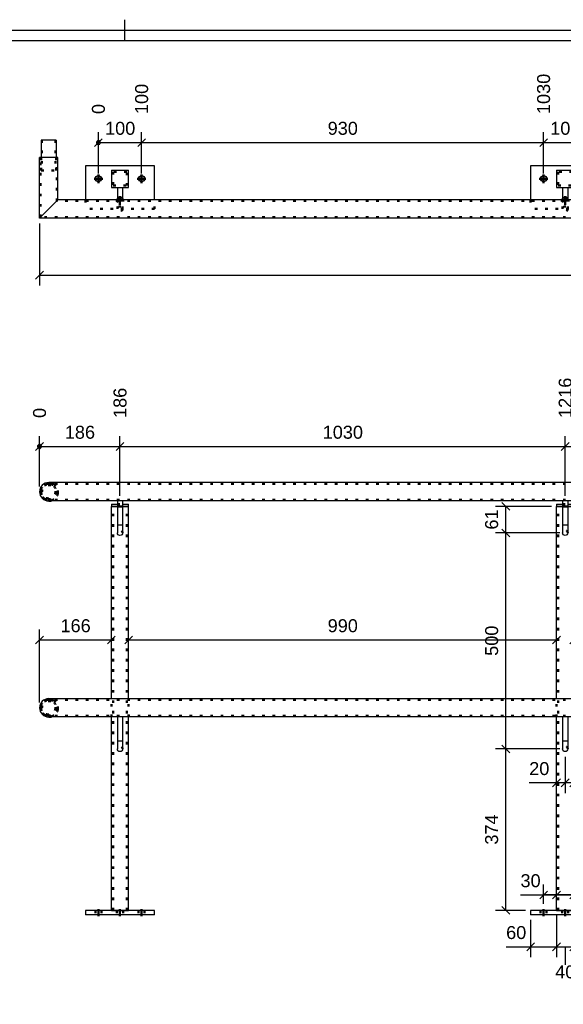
# Model space of a CAD drawing. Header units: millimetres. Extents: x -85 to 335, y 161 to 458.
# Tile 3 of 5: x 20 to 125, y 265 to 455. Entities that reach past the tile are written whole.
import ezdxf

# ---------------------------------------------------------------- set-up
doc = ezdxf.new("R2010")
doc.units = ezdxf.units.MM
doc.linetypes.add('DOT', pattern=[2, 0.5, -1.5])
doc.linetypes.add('STRICHPUNKT2', pattern=[18.5, 10, -4, 0.5, -4])
doc.layers.get('0').update_dxf_attribs({"linetype": 'CONTINUOUS'})
doc.layers.add('DIM49', color=4, linetype='CONTINUOUS')
doc.layers.add('TXT_DIM49', color=2, linetype='CONTINUOUS')
doc.layers.add('LE_ALL', color=7, linetype='CONTINUOUS', lineweight=50)
doc.styles.add('ARIAL', font='arial.ttf')

# ---------------------------------------------------------------- blocks, each defined once
blk = doc.blocks.new('DINA3_00002', base_point=(328.32, 167.7))
for p, q in [((40.32, 454.7), (40.32, 450.7)), ((-77.68, 450.7), (328.32, 450.7))]:
    blk.add_line(p, q)
blk.add_lwpolyline([(-79.68, 165.7), (-79.68, 452.7), (330.32, 452.7)])
blk = doc.blocks.new('_ZBL0022_00001')
blk.add_blockref('DINA3_00002', (328.32, 167.7))
blk = doc.blocks.new('Constructie buis 42.4x2.6_00085', base_point=(275.39, 419.74))
for p in [(27.49, 419.96), (275.39, 416.42)]:
    blk.add_line(p, (23.95, 416.42))
blk.add_lwpolyline([(275.39, 416.42), (275.39, 419.96), (27.49, 419.96)])
at = {"layer": 'LE_ALL', "color": 3, "linetype": 'DOT'}
for p, q in [((275.39, 419.74), (27.27, 419.74)), ((275.39, 416.64), (24.17, 416.64))]:
    blk.add_line(p, q, dxfattribs=at)
blk = doc.blocks.new('Constructie buis 42.4x2.6_00084')
blk.add_blockref('Constructie buis 42.4x2.6_00085', (275.39, 419.74))
blk = doc.blocks.new('Constructie buis 42.4x2.6_00087', base_point=(27.27, 419.74))
for p in [(27.49, 428.11), (23.95, 416.42)]:
    blk.add_line(p, (23.95, 428.11))
blk.add_lwpolyline([(23.95, 416.42), (27.49, 419.96), (27.49, 428.11)])
at = {"layer": 'LE_ALL', "color": 3, "linetype": 'DOT'}
for p, q in [((24.17, 416.64), (24.17, 428.11)), ((27.27, 419.74), (27.27, 428.11))]:
    blk.add_line(p, q, dxfattribs=at)
blk = doc.blocks.new('Constructie buis 42.4x2.6_00086')
blk.add_blockref('Constructie buis 42.4x2.6_00087', (27.27, 419.74))
blk = doc.blocks.new('Koker 40x40x4 EN 10219-2_00090', base_point=(38.14, 425.36))
at = {"layer": 'LE_ALL', "color": 3, "linetype": 'DOT'}
blk.add_lwpolyline([(38.14, 425.36), (38.14, 422.69), (40.8, 422.69), (40.8, 425.36)], close=True, dxfattribs=at)
blk = doc.blocks.new('Koker 40x40x4 EN 10219-2_00089')
blk.add_blockref('Koker 40x40x4 EN 10219-2_00090', (38.14, 425.36))
blk = doc.blocks.new('Massieve as 12_00092', base_point=(38.97, 418.19))
for p, q in [((38.97, 422.36), (39.97, 422.36)), ((38.97, 422.36), (38.97, 419.96)), ((39.97, 422.36), (39.97, 419.96))]:
    blk.add_line(p, q)
at = {"layer": 'LE_ALL', "color": 3, "linetype": 'DOT'}
for p, q in [((38.97, 419.96), (38.97, 419.69)), ((38.97, 419.69), (39.97, 419.69)), ((38.97, 418.19), (38.97, 419.69)), ((39.97, 419.96), (39.97, 419.69)), ((39.97, 418.19), (39.97, 419.69))]:
    blk.add_line(p, q, dxfattribs=at)
blk.add_circle((39.47, 418.19), 0.5, dxfattribs=at)
blk = doc.blocks.new('Massieve as 12_00091')
blk.add_blockref('Massieve as 12_00092', (38.97, 418.19))
blk = doc.blocks.new('Strip 40x5_00094', base_point=(37.8, 425.69))
for p, q in [((37.8, 425.69), (41.14, 425.69)), ((37.8, 425.69), (37.8, 422.36)), ((41.14, 422.36), (41.14, 425.69)), ((37.8, 422.36), (41.14, 422.36))]:
    blk.add_line(p, q)
blk = doc.blocks.new('Strip 40x5_00093')
blk.add_blockref('Strip 40x5_00094', (37.8, 425.69))
blk = doc.blocks.new('_D2', base_point=(44.89, 436.5))
at = {"layer": 'DIM49', "color": 1}
for p, q in [((43.64, 425.02), (43.64, 433)), ((42.89, 430.25), (44.39, 431.75)), ((35.3, 431), (43.64, 431))]:
    blk.add_line(p, q, dxfattribs=at)
at = {"layer": 'TXT_DIM49', "style": 'ARIAL'}
blk.add_text('100', height=2.5, rotation=90.0002, dxfattribs=at).set_placement((44.89, 436.5))
blk = doc.blocks.new('_D3', base_point=(122.39, 436.5))
at = {"layer": 'DIM49', "color": 1}
for p, q in [((121.14, 425.02), (121.14, 433)), ((120.39, 430.25), (121.89, 431.75)), ((35.3, 431), (121.14, 431))]:
    blk.add_line(p, q, dxfattribs=at)
at = {"layer": 'TXT_DIM49', "style": 'ARIAL'}
blk.add_text('1030', height=2.5, rotation=90.0002, dxfattribs=at).set_placement((122.39, 436.5))
blk = doc.blocks.new('_D4', base_point=(130.72, 436.5))
at = {"layer": 'DIM49', "color": 1}
for p, q in [((129.47, 425.02), (129.47, 433)), ((128.72, 430.25), (130.22, 431.75)), ((35.3, 431), (129.47, 431))]:
    blk.add_line(p, q, dxfattribs=at)
at = {"layer": 'TXT_DIM49', "style": 'ARIAL'}
blk.add_text('1130', height=2.5, rotation=90.0002, dxfattribs=at).set_placement((130.72, 436.5))
blk = doc.blocks.new('_D5', base_point=(208.22, 436.5))
at = {"layer": 'DIM49', "color": 1}
for p, q in [((206.97, 425.02), (206.97, 433)), ((206.22, 430.25), (207.72, 431.75)), ((35.3, 431), (206.97, 431))]:
    blk.add_line(p, q, dxfattribs=at)
at = {"layer": 'TXT_DIM49', "style": 'ARIAL'}
blk.add_text('2060', height=2.5, rotation=90.0002, dxfattribs=at).set_placement((208.22, 436.5))
blk = doc.blocks.new('_D6', base_point=(216.55, 436.5))
at = {"layer": 'DIM49', "color": 1}
for p, q in [((215.3, 425.02), (215.3, 433)), ((214.55, 430.25), (216.05, 431.75)), ((35.3, 431), (215.3, 431))]:
    blk.add_line(p, q, dxfattribs=at)
at = {"layer": 'TXT_DIM49', "style": 'ARIAL'}
blk.add_text('2160', height=2.5, rotation=90.0002, dxfattribs=at).set_placement((216.55, 436.5))
blk = doc.blocks.new('_D7', base_point=(36.55, 436.5))
at = {"layer": 'DIM49', "color": 1}
for p, q in [((35.3, 425.02), (35.3, 433)), ((35.65, 431.12), (34.95, 431.12)), ((35.49, 431.32), (35.12, 431.32)), ((35.67, 430.92), (34.94, 430.92)), ((35.05, 430.72), (35.56, 430.72))]:
    blk.add_line(p, q, dxfattribs=at)
blk.add_lwpolyline([(34.94, 430.9), (34.98, 430.81), (35.04, 430.73), (35.12, 430.67), (35.21, 430.64), (35.3, 430.62), (35.4, 430.64), (35.49, 430.67), (35.57, 430.73), (35.63, 430.81), (35.66, 430.9), (35.68, 431), (35.66, 431.1), (35.63, 431.19), (35.57, 431.26), (35.49, 431.32), (35.4, 431.36), (35.3, 431.37), (35.21, 431.36), (35.12, 431.32), (35.04, 431.26), (34.98, 431.19), (34.94, 431.1), (34.93, 431)], close=True, dxfattribs=at)
at = {"layer": 'TXT_DIM49', "style": 'ARIAL'}
blk.add_text('0', height=2.5, rotation=90.0002, dxfattribs=at).set_placement((36.55, 436.5))
blk = doc.blocks.new('_D8', base_point=(36.59, 432.5))
at = {"layer": 'DIM49', "color": 1}
for p, q in [((35.3, 425.02), (35.3, 433)), ((43.64, 425.02), (43.64, 433)), ((36.05, 431.75), (34.55, 430.25)), ((42.89, 430.25), (44.39, 431.75)), ((35.3, 431), (43.64, 431))]:
    blk.add_line(p, q, dxfattribs=at)
at = {"layer": 'TXT_DIM49', "style": 'ARIAL'}
blk.add_text('100', height=2.5, dxfattribs=at).set_placement((36.59, 432.5))
blk = doc.blocks.new('_D9', base_point=(79.51, 432.5))
at = {"layer": 'DIM49', "color": 1}
for p, q in [((43.64, 425.02), (43.64, 433)), ((121.14, 425.02), (121.14, 433)), ((44.39, 431.75), (42.89, 430.25)), ((120.39, 430.25), (121.89, 431.75)), ((43.64, 431), (121.14, 431))]:
    blk.add_line(p, q, dxfattribs=at)
at = {"layer": 'TXT_DIM49', "style": 'ARIAL'}
blk.add_text('930', height=2.5, dxfattribs=at).set_placement((79.51, 432.5))
blk = doc.blocks.new('_D10', base_point=(122.42, 432.5))
at = {"layer": 'DIM49', "color": 1}
for p, q in [((121.14, 425.02), (121.14, 433)), ((129.47, 425.02), (129.47, 433)), ((121.89, 431.75), (120.39, 430.25)), ((128.72, 430.25), (130.22, 431.75)), ((121.14, 431), (129.47, 431))]:
    blk.add_line(p, q, dxfattribs=at)
at = {"layer": 'TXT_DIM49', "style": 'ARIAL'}
blk.add_text('100', height=2.5, dxfattribs=at).set_placement((122.42, 432.5))
blk = doc.blocks.new('_D11', base_point=(165.34, 432.5))
at = {"layer": 'DIM49', "color": 1}
for p, q in [((129.47, 425.02), (129.47, 433)), ((206.97, 425.02), (206.97, 433)), ((130.22, 431.75), (128.72, 430.25)), ((206.22, 430.25), (207.72, 431.75)), ((129.47, 431), (206.97, 431))]:
    blk.add_line(p, q, dxfattribs=at)
at = {"layer": 'TXT_DIM49', "style": 'ARIAL'}
blk.add_text('930', height=2.5, dxfattribs=at).set_placement((165.34, 432.5))
blk = doc.blocks.new('_D12', base_point=(208.26, 432.5))
at = {"layer": 'DIM49', "color": 1}
for p, q in [((206.97, 425.02), (206.97, 433)), ((215.3, 425.02), (215.3, 433)), ((207.72, 431.75), (206.22, 430.25)), ((214.55, 430.25), (216.05, 431.75)), ((206.97, 431), (215.3, 431))]:
    blk.add_line(p, q, dxfattribs=at)
at = {"layer": 'TXT_DIM49', "style": 'ARIAL'}
blk.add_text('100', height=2.5, dxfattribs=at).set_placement((208.26, 432.5))
blk = doc.blocks.new('Strip 100x10_00096', base_point=(39.97, 420.16))
for p, q in [((32.8, 426.52), (32.8, 419.96)), ((46.14, 426.52), (32.8, 426.52)), ((46.14, 419.96), (46.14, 426.52)), ((40.04, 419.96), (39.97, 420.16))]:
    blk.add_line(p, q)
blk.add_lwpolyline([(38.97, 420.16, 0.092467), (38.89, 419.96)], format="xyb")
for centre in [(35.3, 424.02), (43.64, 424.02)]:
    blk.add_circle(centre, 0.583)
at = {"layer": 'LE_ALL', "color": 3, "linetype": 'DOT'}
for p, q in [((32.8, 419.96), (32.8, 418.19)), ((46.14, 418.19), (46.14, 419.96)), ((46.14, 418.19), (32.8, 418.19))]:
    blk.add_line(p, q, dxfattribs=at)
for points in [[(38.89, 419.96, 1.18903), (40.04, 419.96)], [(39.97, 420.16, 0.263265), (39.47, 420.44, 0.263265), (38.97, 420.16)]]:
    blk.add_lwpolyline(points, format="xyb", dxfattribs=at)
for name, p in [('_D3', (122.39, 436.5)), ('_D4', (130.72, 436.5)), ('_D5', (208.22, 436.5)), ('_D6', (216.55, 436.5)), ('_D2', (44.89, 436.5)), ('_D7', (36.55, 436.5)), ('_D8', (36.59, 432.5)), ('_D9', (79.51, 432.5)), ('_D10', (122.42, 432.5)), ('_D11', (165.34, 432.5)), ('_D12', (208.26, 432.5))]:
    blk.add_blockref(name, p)
blk = doc.blocks.new('_00098', base_point=(35.3, 424.02))
at = {"layer": 'LE_ALL', "color": 1, "linetype": 'STRICHPUNKT2'}
for p, q in [((35.3, 424.02), (34.47, 424.02)), ((35.3, 424.02), (34.47, 424.02)), ((35.3, 424.02), (35.3, 424.86)), ((35.3, 424.02), (35.3, 424.86)), ((35.3, 424.02), (35.3, 423.19)), ((35.3, 424.02), (36.14, 424.02)), ((35.3, 424.02), (35.3, 423.19)), ((35.3, 424.02), (36.14, 424.02)), ((43.64, 424.02), (42.8, 424.02)), ((43.64, 424.02), (42.8, 424.02)), ((43.64, 424.02), (43.64, 424.86)), ((43.64, 424.02), (43.64, 424.86)), ((43.64, 424.02), (43.64, 423.19)), ((43.64, 424.02), (44.47, 424.02)), ((43.64, 424.02), (43.64, 423.19)), ((43.64, 424.02), (44.47, 424.02)), ((39.47, 419.86), (38.64, 419.86)), ((39.47, 419.86), (38.64, 419.86)), ((39.47, 419.86), (39.47, 420.69)), ((39.47, 419.86), (39.47, 420.69)), ((39.47, 419.86), (40.3, 419.86)), ((39.47, 419.86), (39.47, 419.02)), ((39.47, 419.86), (40.3, 419.86)), ((39.47, 419.86), (39.47, 419.02))]:
    blk.add_line(p, q, dxfattribs=at)
blk = doc.blocks.new('_00097')
blk.add_blockref('_00098', (35.3, 424.02))
blk = doc.blocks.new('Strip 100x10_00095')
for name, p in [('Strip 100x10_00096', (39.97, 420.16)), ('_00097', (0, 0))]:
    blk.add_blockref(name, p)
blk = doc.blocks.new('Baluster_00088')
for name in ['Strip 100x10_00095', 'Strip 40x5_00093', 'Koker 40x40x4 EN 10219-2_00089', 'Massieve as 12_00091']:
    blk.add_blockref(name, (0, 0))
blk = doc.blocks.new('Koker 40x40x4 EN 10219-2_00101', base_point=(123.97, 425.36))
at = {"layer": 'LE_ALL', "color": 3, "linetype": 'DOT'}
blk.add_lwpolyline([(123.97, 425.36), (123.97, 422.69), (126.64, 422.69), (126.64, 425.36)], close=True, dxfattribs=at)
blk = doc.blocks.new('Koker 40x40x4 EN 10219-2_00100')
blk.add_blockref('Koker 40x40x4 EN 10219-2_00101', (123.97, 425.36))
blk = doc.blocks.new('Massieve as 12_00103', base_point=(124.8, 418.19))
for p, q in [((124.8, 422.36), (125.8, 422.36)), ((124.8, 422.36), (124.8, 419.96)), ((125.8, 422.36), (125.8, 419.96))]:
    blk.add_line(p, q)
at = {"layer": 'LE_ALL', "color": 3, "linetype": 'DOT'}
for p, q in [((124.8, 419.96), (124.8, 419.69)), ((124.8, 419.69), (125.8, 419.69)), ((124.8, 418.19), (124.8, 419.69)), ((125.8, 419.96), (125.8, 419.69)), ((125.8, 418.19), (125.8, 419.69))]:
    blk.add_line(p, q, dxfattribs=at)
blk.add_circle((125.3, 418.19), 0.5, dxfattribs=at)
blk = doc.blocks.new('Massieve as 12_00102')
blk.add_blockref('Massieve as 12_00103', (124.8, 418.19))
blk = doc.blocks.new('Strip 40x5_00105', base_point=(123.64, 425.69))
for p, q in [((123.64, 425.69), (126.97, 425.69)), ((123.64, 425.69), (123.64, 422.36)), ((126.97, 422.36), (126.97, 425.69)), ((123.64, 422.36), (126.97, 422.36))]:
    blk.add_line(p, q)
blk = doc.blocks.new('Strip 40x5_00104')
blk.add_blockref('Strip 40x5_00105', (123.64, 425.69))
blk = doc.blocks.new('Strip 100x10_00107', base_point=(125.8, 420.16))
for p, q in [((118.64, 426.52), (118.64, 419.96)), ((131.97, 426.52), (118.64, 426.52)), ((131.97, 419.96), (131.97, 426.52)), ((125.88, 419.96), (125.8, 420.16))]:
    blk.add_line(p, q)
blk.add_lwpolyline([(124.8, 420.16, 0.092467), (124.73, 419.96)], format="xyb")
for centre in [(121.14, 424.02), (129.47, 424.02)]:
    blk.add_circle(centre, 0.583)
at = {"layer": 'LE_ALL', "color": 3, "linetype": 'DOT'}
for p, q in [((118.64, 419.96), (118.64, 418.19)), ((131.97, 418.19), (131.97, 419.96)), ((131.97, 418.19), (118.64, 418.19))]:
    blk.add_line(p, q, dxfattribs=at)
for points in [[(124.73, 419.96, 1.18903), (125.88, 419.96)], [(125.8, 420.16, 0.263265), (125.3, 420.44, 0.263265), (124.8, 420.16)]]:
    blk.add_lwpolyline(points, format="xyb", dxfattribs=at)
blk = doc.blocks.new('_00109', base_point=(121.14, 424.02))
at = {"layer": 'LE_ALL', "color": 1, "linetype": 'STRICHPUNKT2'}
for p, q in [((121.14, 424.02), (120.3, 424.02)), ((121.14, 424.02), (120.3, 424.02)), ((121.14, 424.02), (121.14, 424.86)), ((121.14, 424.02), (121.14, 424.86)), ((121.14, 424.02), (121.14, 423.19)), ((121.14, 424.02), (121.97, 424.02)), ((121.14, 424.02), (121.14, 423.19)), ((121.14, 424.02), (121.97, 424.02)), ((129.47, 424.02), (128.64, 424.02)), ((129.47, 424.02), (128.64, 424.02)), ((129.47, 424.02), (129.47, 424.86)), ((129.47, 424.02), (129.47, 424.86)), ((129.47, 424.02), (129.47, 423.19)), ((129.47, 424.02), (130.3, 424.02)), ((129.47, 424.02), (129.47, 423.19)), ((129.47, 424.02), (130.3, 424.02)), ((125.3, 419.86), (124.47, 419.86)), ((125.3, 419.86), (124.47, 419.86)), ((125.3, 419.86), (125.3, 420.69)), ((125.3, 419.86), (125.3, 420.69)), ((125.3, 419.86), (126.14, 419.86)), ((125.3, 419.86), (125.3, 419.02)), ((125.3, 419.86), (126.14, 419.86)), ((125.3, 419.86), (125.3, 419.02))]:
    blk.add_line(p, q, dxfattribs=at)
blk = doc.blocks.new('_00108')
blk.add_blockref('_00109', (121.14, 424.02))
blk = doc.blocks.new('Strip 100x10_00106')
for name, p in [('Strip 100x10_00107', (125.8, 420.16)), ('_00108', (0, 0))]:
    blk.add_blockref(name, p)
blk = doc.blocks.new('Baluster_00099')
for name in ['Strip 100x10_00106', 'Strip 40x5_00104', 'Koker 40x40x4 EN 10219-2_00100', 'Massieve as 12_00102']:
    blk.add_blockref(name, (0, 0))
blk = doc.blocks.new('Constructie buis 35x2_00122', base_point=(24.43, 431.44))
for p, q in [((27.18, 431.44), (24.26, 431.44)), ((24.26, 431.44), (24.26, 428.11)), ((27.18, 431.44), (27.18, 428.11))]:
    blk.add_line(p, q)
at = {"layer": 'LE_ALL', "color": 3, "linetype": 'DOT'}
for p, q in [((24.43, 431.44), (24.43, 425.61)), ((27.01, 431.44), (27.01, 425.61)), ((24.26, 428.11), (24.26, 425.61)), ((27.18, 428.11), (27.18, 425.61)), ((24.26, 425.61), (27.18, 425.61))]:
    blk.add_line(p, q, dxfattribs=at)
blk = doc.blocks.new('Constructie buis 35x2_00121')
blk.add_blockref('Constructie buis 35x2_00122', (24.43, 431.44))
blk = doc.blocks.new('Hekwerk verdieping_00083')
for name in ['Baluster_00088', 'Constructie buis 35x2_00121', 'Constructie buis 42.4x2.6_00086', 'Baluster_00099', 'Constructie buis 42.4x2.6_00084']:
    blk.add_blockref(name, (0, 0))
blk = doc.blocks.new('Smits Agro_00082')
blk.add_blockref('Hekwerk verdieping_00083', (0, 0))
blk = doc.blocks.new('Nijverdal_00081')
blk.add_blockref('Smits Agro_00082', (0, 0))
blk = doc.blocks.new('_A3D0049_00080')
blk.add_blockref('Nijverdal_00081', (0, 0))
blk = doc.blocks.new('_ANS0049_00079')
blk.add_blockref('_A3D0049_00080', (0, 0))
blk = doc.blocks.new('Constructie buis 42.4x2.6_00129', base_point=(25.72, 362.11))
blk.add_line((275.39, 361.9), (25.72, 361.9))
blk.add_lwpolyline([(275.39, 361.9), (275.39, 365.43), (25.72, 365.43)])
blk.add_arc((25.72, 363.66), 1.77, 90, -90)
at = {"layer": 'LE_ALL', "color": 3, "linetype": 'DOT'}
blk.add_line((275.39, 362.11), (25.72, 362.11), dxfattribs=at)
blk.add_lwpolyline([(275.39, 365.21), (25.72, 365.21, -1), (25.72, 362.11)], format="xyb", dxfattribs=at)
for radius, start, end in [(1.55, 90, -90), (1.77, -90, 90)]:
    blk.add_arc((25.72, 363.66), radius, start, end, dxfattribs=at)
blk = doc.blocks.new('Constructie buis 42.4x2.6_00128')
blk.add_blockref('Constructie buis 42.4x2.6_00129', (25.72, 362.11))
blk = doc.blocks.new('_D13', base_point=(40.72, 377.89))
at = {"layer": 'DIM49', "color": 1}
for p, q in [((39.47, 362.9), (39.47, 374.39)), ((23.95, 372.39), (39.47, 372.39)), ((38.72, 371.64), (40.22, 373.14))]:
    blk.add_line(p, q, dxfattribs=at)
at = {"layer": 'TXT_DIM49', "style": 'ARIAL'}
blk.add_text('186', height=2.5, rotation=90.0002, dxfattribs=at).set_placement((40.72, 377.89))
blk = doc.blocks.new('_D14', base_point=(126.55, 377.89))
at = {"layer": 'DIM49', "color": 1}
for p, q in [((125.3, 362.9), (125.3, 374.39)), ((23.95, 372.39), (125.3, 372.39)), ((124.55, 371.64), (126.05, 373.14))]:
    blk.add_line(p, q, dxfattribs=at)
at = {"layer": 'TXT_DIM49', "style": 'ARIAL'}
blk.add_text('1216', height=2.5, rotation=90.0002, dxfattribs=at).set_placement((126.55, 377.89))
blk = doc.blocks.new('_D15', base_point=(212.39, 377.89))
at = {"layer": 'DIM49', "color": 1}
for p, q in [((211.14, 362.9), (211.14, 374.39)), ((23.95, 372.39), (211.14, 372.39)), ((210.39, 371.64), (211.89, 373.14))]:
    blk.add_line(p, q, dxfattribs=at)
at = {"layer": 'TXT_DIM49', "style": 'ARIAL'}
blk.add_text('2246', height=2.5, rotation=90.0002, dxfattribs=at).set_placement((212.39, 377.89))
blk = doc.blocks.new('_D16', base_point=(276.64, 377.89))
at = {"layer": 'DIM49', "color": 1}
blk.add_line((23.95, 372.39), (275.39, 372.39), dxfattribs=at)
blk = doc.blocks.new('_D17', base_point=(25.2, 377.89))
at = {"layer": 'DIM49', "color": 1}
for p, q in [((23.95, 364.66), (23.95, 374.39)), ((24.32, 372.32), (23.59, 372.32)), ((24.3, 372.52), (23.6, 372.52)), ((24.14, 372.72), (23.77, 372.72)), ((23.7, 372.12), (24.21, 372.12))]:
    blk.add_line(p, q, dxfattribs=at)
blk.add_lwpolyline([(23.59, 372.3), (23.63, 372.21), (23.69, 372.13), (23.77, 372.07), (23.86, 372.03), (23.95, 372.02), (24.05, 372.03), (24.14, 372.07), (24.22, 372.13), (24.28, 372.21), (24.32, 372.3), (24.33, 372.39), (24.32, 372.49), (24.28, 372.58), (24.22, 372.66), (24.14, 372.72), (24.05, 372.76), (23.95, 372.77), (23.86, 372.76), (23.77, 372.72), (23.69, 372.66), (23.63, 372.58), (23.59, 372.49), (23.58, 372.39)], close=True, dxfattribs=at)
at = {"layer": 'TXT_DIM49', "style": 'ARIAL'}
blk.add_text('0', height=2.5, rotation=90.0002, dxfattribs=at).set_placement((25.2, 377.89))
blk = doc.blocks.new('_D18', base_point=(28.83, 373.89))
at = {"layer": 'DIM49', "color": 1}
for p, q in [((23.95, 364.66), (23.95, 374.39)), ((39.47, 362.9), (39.47, 374.39)), ((24.7, 373.14), (23.2, 371.64)), ((23.95, 372.39), (39.47, 372.39)), ((38.72, 371.64), (40.22, 373.14))]:
    blk.add_line(p, q, dxfattribs=at)
at = {"layer": 'TXT_DIM49', "style": 'ARIAL'}
blk.add_text('186', height=2.5, dxfattribs=at).set_placement((28.83, 373.89))
blk = doc.blocks.new('_D19', base_point=(78.55, 373.89))
at = {"layer": 'DIM49', "color": 1}
for p, q in [((39.47, 362.9), (39.47, 374.39)), ((125.3, 362.9), (125.3, 374.39)), ((40.22, 373.14), (38.72, 371.64)), ((39.47, 372.39), (125.3, 372.39)), ((124.55, 371.64), (126.05, 373.14))]:
    blk.add_line(p, q, dxfattribs=at)
at = {"layer": 'TXT_DIM49', "style": 'ARIAL'}
blk.add_text('1030', height=2.5, dxfattribs=at).set_placement((78.55, 373.89))
blk = doc.blocks.new('_D20', base_point=(164.38, 373.89))
at = {"layer": 'DIM49', "color": 1}
for p, q in [((125.3, 362.9), (125.3, 374.39)), ((211.14, 362.9), (211.14, 374.39)), ((126.05, 373.14), (124.55, 371.64)), ((125.3, 372.39), (211.14, 372.39)), ((210.39, 371.64), (211.89, 373.14))]:
    blk.add_line(p, q, dxfattribs=at)
at = {"layer": 'TXT_DIM49', "style": 'ARIAL'}
blk.add_text('1030', height=2.5, dxfattribs=at).set_placement((164.38, 373.89))
blk = doc.blocks.new('Constructie buis 42.4x2.6_00131', base_point=(26.24, 365.12))
blk.add_arc((25.72, 363.66), 1.77, 90, -90)
at = {"layer": 'LE_ALL', "color": 3, "linetype": 'DOT'}
blk.add_lwpolyline([(25.72, 365.43, -0.861418), (26.24, 361.97, -0.07445), (25.72, 361.9)], format="xyb", dxfattribs=at)
blk.add_arc((25.72, 363.66), 1.55, 70.4983, -90, dxfattribs=at)
for name, p in [('_D14', (126.55, 377.89)), ('_D15', (212.39, 377.89)), ('_D16', (276.64, 377.89)), ('_D13', (40.72, 377.89)), ('_D17', (25.2, 377.89)), ('_D18', (28.83, 373.89)), ('_D19', (78.55, 373.89)), ('_D20', (164.38, 373.89))]:
    blk.add_blockref(name, p)
blk = doc.blocks.new('Constructie buis 42.4x2.6_00130')
blk.add_blockref('Constructie buis 42.4x2.6_00131', (26.24, 365.12))
blk = doc.blocks.new('Constructie buis 42.4x2.6_00133', base_point=(25.72, 320.45))
blk.add_line((275.39, 320.23), (25.72, 320.23))
blk.add_lwpolyline([(275.39, 320.23), (275.39, 323.76), (25.72, 323.76)])
blk.add_arc((25.72, 322), 1.77, 90, -90)
at = {"layer": 'LE_ALL', "color": 3, "linetype": 'DOT'}
blk.add_line((275.39, 320.45), (25.72, 320.45), dxfattribs=at)
blk.add_lwpolyline([(275.39, 323.55), (25.72, 323.55, -1), (25.72, 320.45)], format="xyb", dxfattribs=at)
for radius, start, end in [(1.55, 90, -90), (1.77, -90, 90)]:
    blk.add_arc((25.72, 322), radius, start, end, dxfattribs=at)
blk = doc.blocks.new('Constructie buis 42.4x2.6_00132')
blk.add_blockref('Constructie buis 42.4x2.6_00133', (25.72, 320.45))
blk = doc.blocks.new('_D22', base_point=(28, 336.58))
at = {"layer": 'DIM49', "color": 1}
for p, q in [((23.95, 323), (23.95, 337.08)), ((24.7, 335.83), (23.2, 334.33)), ((23.95, 335.08), (37.8, 335.08)), ((37.05, 334.33), (38.55, 335.83))]:
    blk.add_line(p, q, dxfattribs=at)
at = {"layer": 'TXT_DIM49', "style": 'ARIAL'}
blk.add_text('166', height=2.5, dxfattribs=at).set_placement((28, 336.58))
blk = doc.blocks.new('Constructie buis 42.4x2.6_00135', base_point=(26.24, 323.46))
blk.add_arc((25.72, 322), 1.77, 90, -90)
at = {"layer": 'LE_ALL', "color": 3, "linetype": 'DOT'}
blk.add_lwpolyline([(25.72, 323.76, -0.861418), (26.24, 320.31, -0.07445), (25.72, 320.23)], format="xyb", dxfattribs=at)
blk.add_arc((25.72, 322), 1.55, 70.4983, -90, dxfattribs=at)
blk.add_blockref('_D22', (28, 336.58))
blk = doc.blocks.new('Constructie buis 42.4x2.6_00134')
blk.add_blockref('Constructie buis 42.4x2.6_00135', (26.24, 323.46))
blk = doc.blocks.new('_D23', base_point=(79.51, 336.58))
at = {"layer": 'DIM49', "color": 1}
for p, q in [((41.89, 335.83), (40.39, 334.33)), ((41.14, 335.08), (123.64, 335.08)), ((122.89, 334.33), (124.39, 335.83))]:
    blk.add_line(p, q, dxfattribs=at)
at = {"layer": 'TXT_DIM49', "style": 'ARIAL'}
blk.add_text('990', height=2.5, dxfattribs=at).set_placement((79.51, 336.58))
blk = doc.blocks.new('Koker 40x40x4 EN 10219-2_00138', base_point=(40.8, 282.93))
for p, q in [((37.8, 323.76), (37.8, 360.85)), ((38.97, 360.85), (37.8, 360.85)), ((41.14, 323.76), (41.14, 360.85)), ((37.8, 282.93), (41.14, 282.93))]:
    blk.add_line(p, q)
for points in [[(41.14, 360.85), (39.97, 360.85)], [(37.8, 282.93), (37.8, 320.23)], [(41.14, 282.93), (41.14, 320.23)]]:
    blk.add_lwpolyline(points)
at = {"layer": 'LE_ALL', "color": 3, "linetype": 'DOT'}
for p, q in [((38.14, 282.93), (38.14, 360.85)), ((39.97, 360.85), (38.97, 360.85)), ((40.8, 282.93), (40.8, 360.85)), ((37.8, 320.23), (37.8, 323.76)), ((41.14, 320.23), (41.14, 323.76))]:
    blk.add_line(p, q, dxfattribs=at)
blk.add_blockref('_D23', (79.51, 336.58))
blk = doc.blocks.new('Koker 40x40x4 EN 10219-2_00137')
blk.add_blockref('Koker 40x40x4 EN 10219-2_00138', (40.8, 282.93))
blk = doc.blocks.new('Massieve as 12_00140', base_point=(38.97, 355.73))
for p, q in [((38.97, 361.9), (38.97, 357.23)), ((39.97, 361.9), (38.97, 361.9)), ((39.97, 357.23), (38.97, 357.23)), ((38.97, 357.23), (38.97, 355.73))]:
    blk.add_line(p, q)
blk.add_lwpolyline([(39.97, 361.9), (39.97, 357.23), (39.97, 355.73, -1), (38.97, 355.73)], format="xyb")
at = {"layer": 'LE_ALL', "color": 3, "linetype": 'DOT'}
blk.add_arc((39.47, 355.73), 0.5, 0, 180, dxfattribs=at)
blk = doc.blocks.new('Massieve as 12_00139')
blk.add_blockref('Massieve as 12_00140', (38.97, 355.73))
blk = doc.blocks.new('Strip 40x5_00142', base_point=(39.97, 361.26))
for p, q in [((37.8, 361.26), (37.8, 360.85)), ((39.97, 361.26), (41.14, 361.26)), ((39.97, 360.85), (41.14, 360.85)), ((41.14, 360.85), (41.14, 361.26))]:
    blk.add_line(p, q)
for points in [[(37.8, 361.26), (38.97, 361.26)], [(37.8, 360.85), (38.97, 360.85)]]:
    blk.add_lwpolyline(points)
at = {"layer": 'LE_ALL', "color": 3, "linetype": 'DOT'}
for p, q in [((38.97, 361.26), (39.97, 361.26)), ((38.97, 360.85), (39.97, 360.85))]:
    blk.add_line(p, q, dxfattribs=at)
blk = doc.blocks.new('Strip 40x5_00141')
blk.add_blockref('Strip 40x5_00142', (39.97, 361.26))
blk = doc.blocks.new('Massieve as 12_00144', base_point=(38.97, 314.06))
for p, q in [((38.97, 320.23), (38.97, 315.56)), ((39.97, 320.23), (38.97, 320.23)), ((39.97, 315.56), (38.97, 315.56)), ((38.97, 315.56), (38.97, 314.06))]:
    blk.add_line(p, q)
blk.add_lwpolyline([(39.97, 320.23), (39.97, 315.56), (39.97, 314.06, -1), (38.97, 314.06)], format="xyb")
at = {"layer": 'LE_ALL', "color": 3, "linetype": 'DOT'}
blk.add_arc((39.47, 314.06), 0.5, 0, 180, dxfattribs=at)
blk = doc.blocks.new('Massieve as 12_00143')
blk.add_blockref('Massieve as 12_00144', (38.97, 314.06))
blk = doc.blocks.new('Strip 100x10_00146', base_point=(34.72, 282.93))
for p, q in [((32.8, 282.93), (32.8, 282.1)), ((46.14, 282.93), (32.8, 282.93)), ((46.14, 282.1), (46.14, 282.93)), ((46.14, 282.1), (32.8, 282.1))]:
    blk.add_line(p, q)
at = {"layer": 'LE_ALL', "color": 3, "linetype": 'DOT'}
for p, q in [((34.72, 282.93), (34.72, 282.1)), ((35.89, 282.93), (35.89, 282.1)), ((38.89, 282.93), (38.89, 282.1)), ((40.05, 282.93), (40.05, 282.1)), ((43.05, 282.93), (43.05, 282.1)), ((44.22, 282.93), (44.22, 282.1))]:
    blk.add_line(p, q, dxfattribs=at)
blk = doc.blocks.new('_00148', base_point=(35.3, 283.18))
at = {"layer": 'LE_ALL', "color": 1, "linetype": 'STRICHPUNKT2'}
for p, q in [((35.3, 283.18), (35.3, 281.85)), ((39.47, 283.18), (39.47, 281.85)), ((43.64, 283.18), (43.64, 281.85))]:
    blk.add_line(p, q, dxfattribs=at)
blk = doc.blocks.new('_00147')
blk.add_blockref('_00148', (35.3, 283.18))
blk = doc.blocks.new('Strip 100x10_00145')
for name, p in [('Strip 100x10_00146', (34.72, 282.93)), ('_00147', (0, 0))]:
    blk.add_blockref(name, p)
blk = doc.blocks.new('Baluster_00136')
for name in ['Strip 40x5_00141', 'Koker 40x40x4 EN 10219-2_00137', 'Massieve as 12_00139', 'Massieve as 12_00143', 'Strip 100x10_00145']:
    blk.add_blockref(name, (0, 0))
blk = doc.blocks.new('_D24', base_point=(165.34, 336.58))
at = {"layer": 'DIM49', "color": 1}
for p, q in [((127.72, 335.83), (126.22, 334.33)), ((126.97, 335.08), (209.47, 335.08)), ((208.72, 334.33), (210.22, 335.83))]:
    blk.add_line(p, q, dxfattribs=at)
at = {"layer": 'TXT_DIM49', "style": 'ARIAL'}
blk.add_text('990', height=2.5, dxfattribs=at).set_placement((165.34, 336.58))
blk = doc.blocks.new('Koker 40x40x4 EN 10219-2_00151', base_point=(126.64, 282.93))
for p, q in [((123.64, 323.76), (123.64, 360.85)), ((124.8, 360.85), (123.64, 360.85)), ((126.97, 323.76), (126.97, 360.85)), ((123.64, 282.93), (126.97, 282.93))]:
    blk.add_line(p, q)
for points in [[(126.97, 360.85), (125.8, 360.85)], [(123.64, 282.93), (123.64, 320.23)], [(126.97, 282.93), (126.97, 320.23)]]:
    blk.add_lwpolyline(points)
at = {"layer": 'LE_ALL', "color": 3, "linetype": 'DOT'}
for p, q in [((123.97, 282.93), (123.97, 360.85)), ((125.8, 360.85), (124.8, 360.85)), ((126.64, 282.93), (126.64, 360.85)), ((123.64, 320.23), (123.64, 323.76)), ((126.97, 320.23), (126.97, 323.76))]:
    blk.add_line(p, q, dxfattribs=at)
blk.add_blockref('_D24', (165.34, 336.58))
blk = doc.blocks.new('Koker 40x40x4 EN 10219-2_00150')
blk.add_blockref('Koker 40x40x4 EN 10219-2_00151', (126.64, 282.93))
blk = doc.blocks.new('Massieve as 12_00153', base_point=(124.8, 355.73))
for p, q in [((124.8, 361.9), (124.8, 357.23)), ((125.8, 361.9), (124.8, 361.9)), ((125.8, 357.23), (124.8, 357.23)), ((124.8, 357.23), (124.8, 355.73))]:
    blk.add_line(p, q)
blk.add_lwpolyline([(125.8, 361.9), (125.8, 357.23), (125.8, 355.73, -1), (124.8, 355.73)], format="xyb")
at = {"layer": 'LE_ALL', "color": 3, "linetype": 'DOT'}
blk.add_arc((125.3, 355.73), 0.5, 0, 180, dxfattribs=at)
blk = doc.blocks.new('Massieve as 12_00152')
blk.add_blockref('Massieve as 12_00153', (124.8, 355.73))
blk = doc.blocks.new('Strip 40x5_00155', base_point=(125.8, 361.26))
for p, q in [((123.64, 361.26), (123.64, 360.85)), ((125.8, 361.26), (126.97, 361.26)), ((125.8, 360.85), (126.97, 360.85)), ((126.97, 360.85), (126.97, 361.26))]:
    blk.add_line(p, q)
for points in [[(123.64, 361.26), (124.8, 361.26)], [(123.64, 360.85), (124.8, 360.85)]]:
    blk.add_lwpolyline(points)
at = {"layer": 'LE_ALL', "color": 3, "linetype": 'DOT'}
for p, q in [((124.8, 361.26), (125.8, 361.26)), ((124.8, 360.85), (125.8, 360.85))]:
    blk.add_line(p, q, dxfattribs=at)
blk = doc.blocks.new('Strip 40x5_00154')
blk.add_blockref('Strip 40x5_00155', (125.8, 361.26))
blk = doc.blocks.new('_D25', base_point=(128.11, 309.03))
at = {"layer": 'DIM49', "color": 1}
for p, q in [((125.3, 312.56), (125.3, 305.53)), ((124.55, 306.78), (126.05, 308.28)), ((127.72, 308.28), (126.22, 306.78)), ((131.95, 307.53), (119.3, 307.53))]:
    blk.add_line(p, q, dxfattribs=at)
at = {"layer": 'TXT_DIM49', "style": 'ARIAL'}
blk.add_text('20', height=2.5, dxfattribs=at).set_placement((128.11, 309.03))
blk = doc.blocks.new('_D26', base_point=(118.37, 309.03))
at = {"layer": 'DIM49', "color": 1}
for p, q in [((125.3, 312.56), (125.3, 305.53)), ((122.89, 306.78), (124.39, 308.28)), ((126.05, 308.28), (124.55, 306.78)), ((131.3, 307.53), (118.37, 307.53))]:
    blk.add_line(p, q, dxfattribs=at)
at = {"layer": 'TXT_DIM49', "style": 'ARIAL'}
blk.add_text('20', height=2.5, dxfattribs=at).set_placement((118.37, 309.03))
blk = doc.blocks.new('Massieve as 12_00157', base_point=(124.8, 314.06))
for p, q in [((124.8, 320.23), (124.8, 315.56)), ((125.8, 320.23), (124.8, 320.23)), ((125.8, 315.56), (124.8, 315.56)), ((124.8, 315.56), (124.8, 314.06))]:
    blk.add_line(p, q)
blk.add_lwpolyline([(125.8, 320.23), (125.8, 315.56), (125.8, 314.06, -1), (124.8, 314.06)], format="xyb")
at = {"layer": 'LE_ALL', "color": 3, "linetype": 'DOT'}
blk.add_arc((125.3, 314.06), 0.5, 0, 180, dxfattribs=at)
for name, p in [('_D26', (118.37, 309.03)), ('_D25', (128.11, 309.03))]:
    blk.add_blockref(name, p)
blk = doc.blocks.new('Massieve as 12_00156')
blk.add_blockref('Massieve as 12_00157', (124.8, 314.06))
blk = doc.blocks.new('_D27', base_point=(112.37, 295.62))
at = {"layer": 'DIM49', "color": 1}
for p, q in [((124.3, 314.06), (111.87, 314.06)), ((114.62, 313.31), (113.12, 314.81)), ((113.87, 282.93), (113.87, 314.06)), ((117.64, 282.93), (111.87, 282.93)), ((113.12, 283.68), (114.62, 282.18))]:
    blk.add_line(p, q, dxfattribs=at)
at = {"layer": 'TXT_DIM49', "style": 'ARIAL'}
blk.add_text('374', height=2.5, rotation=90.0002, dxfattribs=at).set_placement((112.37, 295.62))
blk = doc.blocks.new('_D28', base_point=(112.37, 332.02))
at = {"layer": 'DIM49', "color": 1}
for p, q in [((124.3, 355.73), (111.87, 355.73)), ((114.62, 354.98), (113.12, 356.48)), ((113.87, 314.06), (113.87, 355.73)), ((124.3, 314.06), (111.87, 314.06)), ((113.12, 314.81), (114.62, 313.31))]:
    blk.add_line(p, q, dxfattribs=at)
at = {"layer": 'TXT_DIM49', "style": 'ARIAL'}
blk.add_text('500', height=2.5, rotation=90.0002, dxfattribs=at).set_placement((112.37, 332.02))
blk = doc.blocks.new('_D29', base_point=(112.37, 356.37))
at = {"layer": 'DIM49', "color": 1}
for p, q in [((122.64, 360.85), (111.87, 360.85)), ((114.62, 360.1), (113.12, 361.6)), ((113.87, 355.73), (113.87, 360.85)), ((124.3, 355.73), (111.87, 355.73)), ((113.12, 356.48), (114.62, 354.98))]:
    blk.add_line(p, q, dxfattribs=at)
at = {"layer": 'TXT_DIM49', "style": 'ARIAL'}
blk.add_text('61', height=2.5, rotation=90.0002, dxfattribs=at).set_placement((112.37, 356.37))
blk = doc.blocks.new('_D30', base_point=(113.92, 277.41))
at = {"layer": 'DIM49', "color": 1}
for p, q in [((118.64, 281.1), (118.64, 273.91)), ((123.64, 281.93), (123.64, 273.91)), ((113.92, 275.91), (129.64, 275.91)), ((117.89, 275.16), (119.39, 276.66)), ((124.39, 276.66), (122.89, 275.16))]:
    blk.add_line(p, q, dxfattribs=at)
at = {"layer": 'TXT_DIM49', "style": 'ARIAL'}
blk.add_text('60', height=2.5, dxfattribs=at).set_placement((113.92, 277.41))
blk = doc.blocks.new('_D31', base_point=(123.38, 269.83))
at = {"layer": 'DIM49', "color": 1}
for p, q in [((123.64, 281.93), (123.64, 273.91)), ((126.97, 281.93), (126.97, 273.91)), ((124.39, 276.66), (122.89, 275.16)), ((123.64, 275.91), (126.97, 275.91)), ((125.3, 275.91), (125.3, 272.43)), ((126.22, 275.16), (127.72, 276.66))]:
    blk.add_line(p, q, dxfattribs=at)
at = {"layer": 'TXT_DIM49', "style": 'ARIAL'}
blk.add_text('40', height=2.5, dxfattribs=at).set_placement((123.38, 269.83))
blk = doc.blocks.new('_D32', base_point=(133.48, 277.41))
at = {"layer": 'DIM49', "color": 1}
for p, q in [((126.97, 281.93), (126.97, 273.91)), ((131.97, 281.1), (131.97, 273.91)), ((120.97, 275.91), (137.32, 275.91)), ((126.22, 275.16), (127.72, 276.66)), ((132.72, 276.66), (131.22, 275.16))]:
    blk.add_line(p, q, dxfattribs=at)
at = {"layer": 'TXT_DIM49', "style": 'ARIAL'}
blk.add_text('60', height=2.5, dxfattribs=at).set_placement((133.48, 277.41))
blk = doc.blocks.new('_D33', base_point=(116.69, 287.41))
at = {"layer": 'DIM49', "color": 1}
for p, q in [((121.14, 284.18), (121.14, 287.91)), ((116.69, 285.91), (129.64, 285.91)), ((120.39, 285.16), (121.89, 286.66)), ((124.39, 286.66), (122.89, 285.16))]:
    blk.add_line(p, q, dxfattribs=at)
at = {"layer": 'TXT_DIM49', "style": 'ARIAL'}
blk.add_text('30', height=2.5, dxfattribs=at).set_placement((116.69, 287.41))
blk = doc.blocks.new('_D34', base_point=(130.6, 287.41))
at = {"layer": 'DIM49', "color": 1}
for p, q in [((129.47, 284.18), (129.47, 287.91)), ((134.44, 285.91), (120.97, 285.91)), ((126.22, 285.16), (127.72, 286.66)), ((130.22, 286.66), (128.72, 285.16))]:
    blk.add_line(p, q, dxfattribs=at)
at = {"layer": 'TXT_DIM49', "style": 'ARIAL'}
blk.add_text('30', height=2.5, dxfattribs=at).set_placement((130.6, 287.41))
blk = doc.blocks.new('_D35', base_point=(142.15, 298.7))
at = {"layer": 'DIM49', "color": 1}
for p, q in [((144.4, 319.48), (142.9, 320.98)), ((143.65, 282.93), (143.65, 320.23)), ((132.97, 282.93), (145.65, 282.93)), ((142.9, 283.68), (144.4, 282.18))]:
    blk.add_line(p, q, dxfattribs=at)
at = {"layer": 'TXT_DIM49', "style": 'ARIAL'}
blk.add_text('448', height=2.5, rotation=90.0002, dxfattribs=at).set_placement((142.15, 298.7))
blk = doc.blocks.new('_D36', base_point=(140.61, 315.35))
at = {"layer": 'DIM49', "color": 1}
for p, q in [((144.4, 323.01), (142.9, 324.51)), ((143.65, 320.23), (143.65, 323.76)), ((143.65, 322), (140.71, 317.27)), ((142.9, 320.98), (144.4, 319.48))]:
    blk.add_line(p, q, dxfattribs=at)
at = {"layer": 'TXT_DIM49', "style": 'ARIAL'}
blk.add_text('42', height=2.5, rotation=90.0002, dxfattribs=at).set_placement((140.61, 315.35))
blk = doc.blocks.new('_D37', base_point=(142.15, 339.95))
at = {"layer": 'DIM49', "color": 1}
for p, q in [((144.4, 361.15), (142.9, 362.65)), ((143.65, 323.76), (143.65, 361.9)), ((142.9, 324.51), (144.4, 323.01))]:
    blk.add_line(p, q, dxfattribs=at)
at = {"layer": 'TXT_DIM49', "style": 'ARIAL'}
blk.add_text('458', height=2.5, rotation=90.0002, dxfattribs=at).set_placement((142.15, 339.95))
blk = doc.blocks.new('_D38', base_point=(142.15, 366.76))
at = {"layer": 'DIM49', "color": 1}
for p, q in [((143.65, 355.9), (143.65, 370.6)), ((142.9, 366.18), (144.4, 364.68)), ((144.4, 361.15), (142.9, 362.65))]:
    blk.add_line(p, q, dxfattribs=at)
at = {"layer": 'TXT_DIM49', "style": 'ARIAL'}
blk.add_text('42', height=2.5, rotation=90.0002, dxfattribs=at).set_placement((142.15, 366.76))
blk = doc.blocks.new('Strip 100x10_00159', base_point=(120.55, 282.93))
for p, q in [((118.64, 282.93), (118.64, 282.1)), ((131.97, 282.93), (118.64, 282.93)), ((131.97, 282.1), (131.97, 282.93)), ((131.97, 282.1), (118.64, 282.1))]:
    blk.add_line(p, q)
at = {"layer": 'LE_ALL', "color": 3, "linetype": 'DOT'}
for p, q in [((120.55, 282.93), (120.55, 282.1)), ((121.72, 282.93), (121.72, 282.1)), ((124.72, 282.93), (124.72, 282.1)), ((125.89, 282.93), (125.89, 282.1)), ((128.89, 282.93), (128.89, 282.1)), ((130.05, 282.93), (130.05, 282.1))]:
    blk.add_line(p, q, dxfattribs=at)
for name, p in [('_D38', (142.15, 366.76)), ('_D29', (112.37, 356.37)), ('_D37', (142.15, 339.95)), ('_D28', (112.37, 332.02)), ('_D36', (140.61, 315.35)), ('_D35', (142.15, 298.7)), ('_D27', (112.37, 295.62)), ('_D33', (116.69, 287.41)), ('_D34', (130.6, 287.41)), ('_D30', (113.92, 277.41)), ('_D32', (133.48, 277.41)), ('_D31', (123.38, 269.83))]:
    blk.add_blockref(name, p)
blk = doc.blocks.new('_00161', base_point=(121.14, 283.18))
at = {"layer": 'LE_ALL', "color": 1, "linetype": 'STRICHPUNKT2'}
for p, q in [((121.14, 283.18), (121.14, 281.85)), ((125.3, 283.18), (125.3, 281.85)), ((129.47, 283.18), (129.47, 281.85))]:
    blk.add_line(p, q, dxfattribs=at)
blk = doc.blocks.new('_00160')
blk.add_blockref('_00161', (121.14, 283.18))
blk = doc.blocks.new('Strip 100x10_00158')
for name, p in [('Strip 100x10_00159', (120.55, 282.93)), ('_00160', (0, 0))]:
    blk.add_blockref(name, p)
blk = doc.blocks.new('Baluster_00149')
for name in ['Strip 100x10_00158', 'Strip 40x5_00154', 'Koker 40x40x4 EN 10219-2_00150', 'Massieve as 12_00152', 'Massieve as 12_00156']:
    blk.add_blockref(name, (0, 0))
blk = doc.blocks.new('Constructie buis 35x2_00176', base_point=(25.72, 364.95))
at = {"layer": 'LE_ALL', "color": 3, "linetype": 'DOT'}
for radius in [1.46, 1.29]:
    blk.add_circle((25.72, 363.66), radius, dxfattribs=at)
blk = doc.blocks.new('Constructie buis 35x2_00175')
blk.add_blockref('Constructie buis 35x2_00176', (25.72, 364.95))
blk = doc.blocks.new('Constructie buis 35x2_00178', base_point=(25.72, 323.29))
at = {"layer": 'LE_ALL', "color": 3, "linetype": 'DOT'}
for radius in [1.46, 1.29]:
    blk.add_circle((25.72, 322), radius, dxfattribs=at)
blk = doc.blocks.new('Constructie buis 35x2_00177')
blk.add_blockref('Constructie buis 35x2_00178', (25.72, 323.29))
blk = doc.blocks.new('Hekwerk verdieping_00127')
for name in ['Constructie buis 42.4x2.6_00130', 'Baluster_00149', 'Constructie buis 42.4x2.6_00128', 'Constructie buis 35x2_00175', 'Baluster_00136', 'Constructie buis 42.4x2.6_00134', 'Constructie buis 42.4x2.6_00132', 'Constructie buis 35x2_00177']:
    blk.add_blockref(name, (0, 0))
blk = doc.blocks.new('Smits Agro_00126')
blk.add_blockref('Hekwerk verdieping_00127', (0, 0))
blk = doc.blocks.new('Nijverdal_00125')
blk.add_blockref('Smits Agro_00126', (0, 0))
blk = doc.blocks.new('_A3D0050_00124')
blk.add_blockref('Nijverdal_00125', (0, 0))
blk = doc.blocks.new('_ANS0050_00123')
blk.add_blockref('_A3D0050_00124', (0, 0))
blk = doc.blocks.new('_D1', base_point=(145.83, 406.94))
at = {"layer": 'DIM49', "color": 1}
for p, q in [((23.95, 415.42), (23.95, 403.44)), ((24.7, 406.19), (23.2, 404.69)), ((23.95, 405.44), (275.39, 405.44))]:
    blk.add_line(p, q, dxfattribs=at)
blk = doc.blocks.new('PART_1582_00250')
blk.add_blockref('_D1', (145.83, 406.94))
blk = doc.blocks.new('VIEW_49_00249')
blk.add_blockref('PART_1582_00250', (0, 0))
blk = doc.blocks.new('DVI_FIGURE_00217')
blk.add_blockref('VIEW_49_00249', (0, 0))

msp = doc.modelspace()

# ---------------------------------------------------------------- block references
for name in ['_ZBL0022_00001', '_ANS0049_00079', 'DVI_FIGURE_00217', '_ANS0050_00123']:
    msp.add_blockref(name, (0, 0))

doc.saveas('drawing.dxf')
